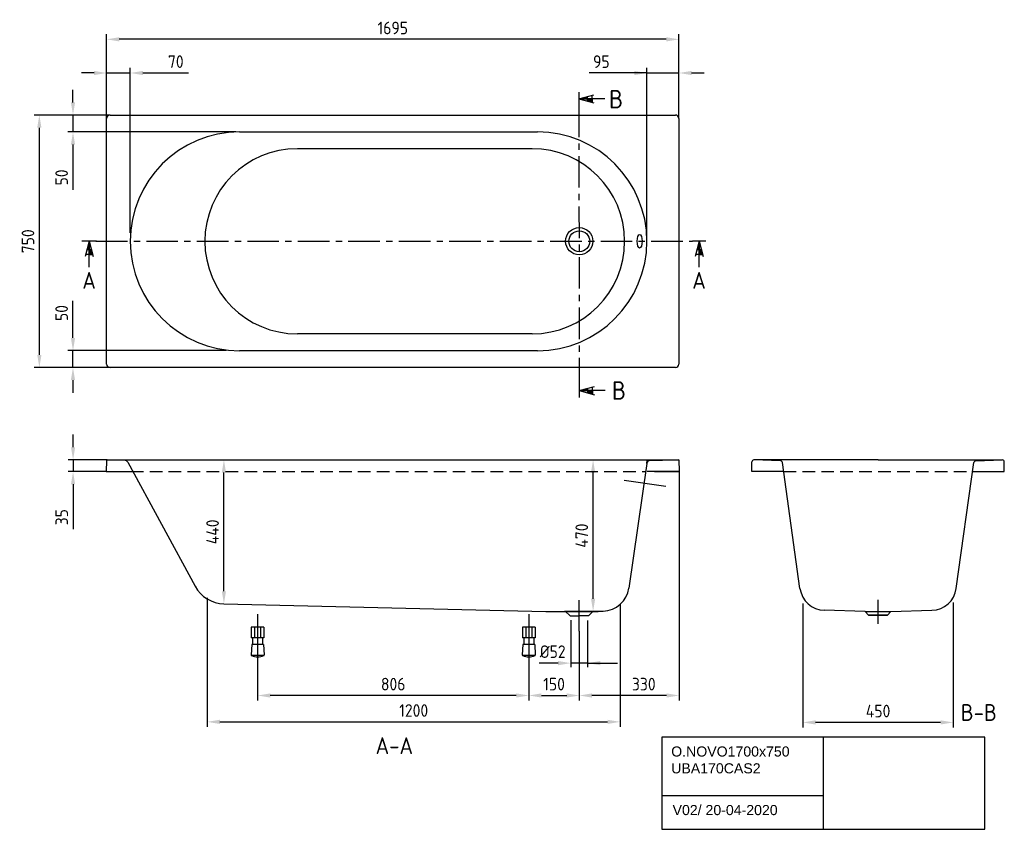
# Model space of a CAD drawing. Extents: x 177 to 3102, y 199 to 2605.
import ezdxf
from ezdxf.enums import TextEntityAlignment as Align

# ---------------------------------------------------------------- set-up
doc = ezdxf.new("R2010")
doc.units = 0
doc.header["$LTSCALE"] = 75
doc.header["$MEASUREMENT"] = 0
doc.header["$PDMODE"] = 3
doc.linetypes.add('CENTER', pattern=[2, 1.25, -0.25, 0.25, -0.25])
doc.linetypes.add('DASHED', pattern=[0.75, 0.5, -0.25])
doc.layers.get('Defpoints').update_dxf_attribs({"linetype": 'CONTINUOUS'})
for name, color, linetype in [('BEMATING', 7, 'CONTINUOUS'), ('HARTLIJN', 7, 'CENTER'), ('HULPLIJN', 7, 'DASHED'), ('PEN1', 7, 'CONTINUOUS'), ('PEN2', 7, 'CONTINUOUS')]:
    doc.layers.add(name, color=color, linetype=linetype)
doc.styles.add('ISO', font='ISO')
doc.styles.add('iso_text', font='isocp.shx')
doc.dimstyles.new('BEMATING15', dxfattribs={"dimscale": 15, "dimtxt": 2.5, "dimasz": 2.5, "dimexe": 1, "dimexo": 1, "dimgap": 1, "dimtad": 1, "dimdec": 1, "dimdsep": 46, "dimtxsty": 'ISO', "dimcen": 0, "dimclrd": 7, "dimclre": 7, "dimclrt": 7, "dimadec": 0, "dimazin": 0, "dimtfac": 0.714286, "dimtmove": 0, "dimatfit": 3, "dimfxl": 1, "dimtvp": 0.857143, "dimtolj": 1, "dimarcsym": 0})
doc.dimstyles.new('H2_5OS15', dxfattribs={"dimscale": 15, "dimtxt": 2.5, "dimasz": 2.5, "dimexe": 1, "dimexo": 0, "dimgap": 1, "dimtad": 1, "dimdec": 0, "dimdsep": 46, "dimtxsty": 'ISO', "dimcen": 0, "dimdle": 1.3, "dimclrd": 256, "dimclre": 256, "dimclrt": 7, "dimadec": 0, "dimazin": 0, "dimtfac": 0.714286, "dimtmove": 0, "dimatfit": 3, "dimfxl": 1, "dimtvp": 1, "dimtolj": 1, "dimarcsym": 0})

# ---------------------------------------------------------------- blocks, each defined once
blk = doc.blocks.new('*D0')
at = {"layer": 'BEMATING', "lineweight": -2}
for p, q in [((734.106645, 886.975305), (734.106645, 503.374027)), ((1960.910667, 867.861094), (1960.910667, 503.374027)), ((771.606645, 518.374027), (1923.410667, 518.374027))]:
    blk.add_line(p, q, dxfattribs=at)
at = {"layer": 'BEMATING'}
for points in [[(771.606645, 524.624027), (771.606645, 512.124027), (734.106645, 518.374027)], [(1923.410667, 524.624027), (1923.410667, 512.124027), (1960.910667, 518.374027)]]:
    blk.add_solid(points, dxfattribs=at)
at = {"layer": 'Defpoints', "color": 0}
for p in [(734.106645, 886.975305), (1960.910667, 867.861094), (1960.910667, 518.374027)]:
    blk.add_point(p, dxfattribs=at)
at = {"layer": 'BEMATING', "color": 7, "insert": (1347.508656, 552.124027), "char_height": 37.5, "attachment_point": 5, "style": 'ISO'}
blk.add_mtext('\\A1;1200', dxfattribs=at)
blk = doc.blocks.new('*D1')
at = {"layer": 'BEMATING', "lineweight": -2}
for p, q in [((883.745009, 690.95808), (883.745009, 581.781292)), ((1689.441807, 690.95808), (1689.441807, 581.781292)), ((1651.941807, 596.781292), (921.245009, 596.781292))]:
    blk.add_line(p, q, dxfattribs=at)
at = {"layer": 'BEMATING'}
for points in [[(921.245009, 603.031292), (921.245009, 590.531292), (883.745009, 596.781292)], [(1651.941807, 603.031292), (1651.941807, 590.531292), (1689.441807, 596.781292)]]:
    blk.add_solid(points, dxfattribs=at)
at = {"layer": 'Defpoints', "color": 0}
for p in [(883.745009, 690.95808), (1689.441807, 690.95808), (883.745009, 596.781292)]:
    blk.add_point(p, dxfattribs=at)
at = {"layer": 'BEMATING', "color": 7, "insert": (1286.593408, 630.531292), "char_height": 37.5, "attachment_point": 5, "style": 'ISO'}
blk.add_mtext('\\A1;806', dxfattribs=at)
blk = doc.blocks.new('*D2')
at = {"layer": 'Defpoints', "color": 0}
for p in [(435.337232, 2546.241241), (435.337232, 2311.241241), (2135.337232, 2311.241241)]:
    blk.add_point(p, dxfattribs=at)
at = {"layer": 'PEN1', "lineweight": -2}
for p, q in [((435.337232, 2311.241241), (435.337232, 2561.241241)), ((2097.837232, 2546.241241), (472.837232, 2546.241241)), ((2135.337232, 2311.241241), (2135.337232, 2561.241241))]:
    blk.add_line(p, q, dxfattribs=at)
at = {"layer": 'PEN1'}
for points in [[(472.837232, 2552.491241), (472.837232, 2539.991241), (435.337232, 2546.241241)], [(2097.837232, 2552.491241), (2097.837232, 2539.991241), (2135.337232, 2546.241241)]]:
    blk.add_solid(points, dxfattribs=at)
at = {"layer": 'PEN1', "color": 7, "insert": (1285.337232, 2579.991241), "char_height": 37.5, "attachment_point": 5, "style": 'ISO'}
blk.add_mtext('\\A1;1695', dxfattribs=at)
blk = doc.blocks.new('*D3')
at = {"layer": 'BEMATING', "lineweight": -2}
for p, q in [((335.56155, 1334.281292), (335.56155, 1371.781292)), ((437.268609, 1296.781292), (320.56155, 1296.781292)), ((335.56155, 1296.781292), (335.56155, 1261.781292)), ((434.115005, 1261.781292), (320.56155, 1261.781292)), ((335.56155, 1224.281292), (335.56155, 1091.334864))]:
    blk.add_line(p, q, dxfattribs=at)
at = {"layer": 'BEMATING'}
for points in [[(329.31155, 1334.281292), (341.81155, 1334.281292), (335.56155, 1296.781292)], [(329.31155, 1224.281292), (341.81155, 1224.281292), (335.56155, 1261.781292)]]:
    blk.add_solid(points, dxfattribs=at)
at = {"layer": 'Defpoints', "color": 0}
for p in [(335.56155, 1296.781292), (437.268609, 1296.781292), (434.115005, 1261.781292)]:
    blk.add_point(p, dxfattribs=at)
at = {"layer": 'BEMATING', "color": 7, "insert": (301.81155, 1126.42415), "char_height": 37.5, "attachment_point": 5, "rotation": 90, "style": 'ISO'}
blk.add_mtext('\\A1;35', dxfattribs=at)
blk = doc.blocks.new('*D4')
at = {"layer": 'Defpoints', "color": 0}
for p in [(783.745009, 1296.781292), (783.745009, 1296.781292), (783.745009, 869.115574)]:
    blk.add_point(p, dxfattribs=at)
at = {"layer": 'PEN1', "color": 7, "lineweight": -2}
blk.add_line((783.745009, 906.615574), (783.745009, 1259.281292), dxfattribs=at)
at = {"layer": 'PEN1', "color": 7}
for points in [[(777.495009, 1259.281292), (789.995009, 1259.281292), (783.745009, 1296.781292)], [(777.495009, 906.615574), (789.995009, 906.615574), (783.745009, 869.115574)]]:
    blk.add_solid(points, dxfattribs=at)
at = {"layer": 'PEN1', "color": 7, "insert": (749.995009, 1082.948433), "char_height": 37.5, "attachment_point": 5, "rotation": 90, "style": 'ISO'}
blk.add_mtext('\\A1;440', dxfattribs=at)
blk = doc.blocks.new('*D5')
at = {"layer": 'Defpoints', "color": 0}
for p in [(235.337232, 2321.241241), (445.337232, 2321.241241), (445.337232, 1571.241241)]:
    blk.add_point(p, dxfattribs=at)
at = {"layer": 'PEN1', "lineweight": -2}
for p, q in [((445.337232, 2321.241241), (220.337232, 2321.241241)), ((235.337232, 1608.741241), (235.337232, 2283.741241)), ((445.337232, 1571.241241), (220.337232, 1571.241241))]:
    blk.add_line(p, q, dxfattribs=at)
at = {"layer": 'PEN1'}
for points in [[(229.087232, 2283.741241), (241.587232, 2283.741241), (235.337232, 2321.241241)], [(229.087232, 1608.741241), (241.587232, 1608.741241), (235.337232, 1571.241241)]]:
    blk.add_solid(points, dxfattribs=at)
at = {"layer": 'PEN1', "color": 7, "insert": (201.587232, 1946.241241), "char_height": 37.5, "attachment_point": 5, "rotation": 90, "style": 'ISO'}
blk.add_mtext('\\A1;750', dxfattribs=at)
blk = doc.blocks.new('*D6')
at = {"layer": 'BEMATING', "lineweight": -2}
for p, q in [((435.337232, 2344.241241), (435.337232, 2461.241241)), ((505.337232, 1971.241241), (505.337232, 2461.241241)), ((397.837232, 2446.241241), (360.337232, 2446.241241)), ((435.337232, 2446.241241), (505.337232, 2446.241241)), ((542.837232, 2446.241241), (678.462232, 2446.241241))]:
    blk.add_line(p, q, dxfattribs=at)
at = {"layer": 'BEMATING'}
for points in [[(397.837232, 2452.491241), (397.837232, 2439.991241), (435.337232, 2446.241241)], [(542.837232, 2452.491241), (542.837232, 2439.991241), (505.337232, 2446.241241)]]:
    blk.add_solid(points, dxfattribs=at)
at = {"layer": 'Defpoints', "color": 0}
for p in [(435.337232, 2446.241241), (435.337232, 2344.241241), (505.337232, 1971.241241)]:
    blk.add_point(p, dxfattribs=at)
at = {"layer": 'BEMATING', "color": 7, "insert": (640.694375, 2479.991241), "char_height": 37.5, "attachment_point": 5, "style": 'ISO'}
blk.add_mtext('\\A1;70', dxfattribs=at)
blk = doc.blocks.new('*D7')
at = {"layer": 'Defpoints', "color": 0}
for p in [(335.337232, 1621.620221), (790.262605, 1621.620221), (445.337232, 1571.241241)]:
    blk.add_point(p, dxfattribs=at)
at = {"layer": 'PEN1', "lineweight": -2}
for p, q in [((335.337232, 1659.120221), (335.337232, 1769.477364)), ((790.262605, 1621.620221), (320.337232, 1621.620221)), ((335.337232, 1571.241241), (335.337232, 1621.620221)), ((445.337232, 1571.241241), (320.337232, 1571.241241)), ((335.337232, 1533.741241), (335.337232, 1496.241241))]:
    blk.add_line(p, q, dxfattribs=at)
at = {"layer": 'PEN1'}
for points in [[(329.087232, 1659.120221), (341.587232, 1659.120221), (335.337232, 1621.620221)], [(329.087232, 1533.741241), (341.587232, 1533.741241), (335.337232, 1571.241241)]]:
    blk.add_solid(points, dxfattribs=at)
at = {"layer": 'PEN1', "color": 7, "insert": (301.587232, 1733.048792), "char_height": 37.5, "attachment_point": 5, "rotation": 90, "style": 'ISO'}
blk.add_mtext('\\A1;50', dxfattribs=at)
blk = doc.blocks.new('*D8')
at = {"layer": 'Defpoints', "color": 0}
for p in [(335.337232, 2321.241241), (445.337232, 2321.241241), (818.997486, 2271.241241)]:
    blk.add_point(p, dxfattribs=at)
at = {"layer": 'PEN1', "lineweight": -2}
for p, q in [((335.337232, 2358.741241), (335.337232, 2396.241241)), ((445.337232, 2321.241241), (320.337232, 2321.241241)), ((335.337232, 2321.241241), (335.337232, 2271.241241)), ((818.997486, 2271.241241), (320.337232, 2271.241241)), ((335.337232, 2233.741241), (335.337232, 2099.455527))]:
    blk.add_line(p, q, dxfattribs=at)
at = {"layer": 'PEN1'}
for points in [[(329.087232, 2358.741241), (341.587232, 2358.741241), (335.337232, 2321.241241)], [(329.087232, 2233.741241), (341.587232, 2233.741241), (335.337232, 2271.241241)]]:
    blk.add_solid(points, dxfattribs=at)
at = {"layer": 'PEN1', "color": 7, "insert": (301.587232, 2135.884098), "char_height": 37.5, "attachment_point": 5, "rotation": 90, "style": 'ISO'}
blk.add_mtext('\\A1;50', dxfattribs=at)
blk = doc.blocks.new('*D9')
at = {"layer": 'BEMATING', "lineweight": -2}
for p, q in [((2136.035647, 1261.781292), (2136.035647, 581.781292)), ((1839.441807, 787.720341), (1839.441807, 581.781292)), ((2098.535647, 596.781292), (1876.941807, 596.781292))]:
    blk.add_line(p, q, dxfattribs=at)
at = {"layer": 'BEMATING'}
for points in [[(1876.941807, 603.031292), (1876.941807, 590.531292), (1839.441807, 596.781292)], [(2098.535647, 603.031292), (2098.535647, 590.531292), (2136.035647, 596.781292)]]:
    blk.add_solid(points, dxfattribs=at)
at = {"layer": 'Defpoints', "color": 0}
for p in [(2136.035647, 1261.781292), (1839.441807, 787.720341), (1839.441807, 596.781292)]:
    blk.add_point(p, dxfattribs=at)
at = {"layer": 'BEMATING', "color": 7, "insert": (2031.039624, 630.531292), "char_height": 37.5, "attachment_point": 5, "style": 'ISO'}
blk.add_mtext('\\A1;330', dxfattribs=at)
blk = doc.blocks.new('*D10')
at = {"layer": 'Defpoints', "color": 0}
for p in [(1740.337232, 1296.781292), (1880.449233, 1296.781292), (1740.337232, 846.781292)]:
    blk.add_point(p, dxfattribs=at)
at = {"layer": 'PEN1', "lineweight": -2}
for p, q in [((1740.337232, 1296.781292), (1895.449233, 1296.781292)), ((1880.449233, 884.281292), (1880.449233, 1259.281292)), ((1740.337232, 846.781292), (1895.449233, 846.781292))]:
    blk.add_line(p, q, dxfattribs=at)
at = {"layer": 'PEN1'}
for points in [[(1874.199233, 1259.281292), (1886.699233, 1259.281292), (1880.449233, 1296.781292)], [(1874.199233, 884.281292), (1886.699233, 884.281292), (1880.449233, 846.781292)]]:
    blk.add_solid(points, dxfattribs=at)
at = {"layer": 'PEN1', "color": 7, "insert": (1846.699233, 1071.781292), "char_height": 37.5, "attachment_point": 5, "rotation": 90, "style": 'ISO'}
blk.add_mtext('\\A1;470', dxfattribs=at)
blk = doc.blocks.new('*D11')
at = {"layer": 'BEMATING', "lineweight": -2}
for p, q in [((1839.441807, 787.720341), (1839.441807, 581.781292)), ((1689.565251, 711.725165), (1689.565251, 581.781292)), ((1727.065251, 596.781292), (1801.941807, 596.781292))]:
    blk.add_line(p, q, dxfattribs=at)
at = {"layer": 'BEMATING'}
for points in [[(1727.065251, 603.031292), (1727.065251, 590.531292), (1689.565251, 596.781292)], [(1801.941807, 603.031292), (1801.941807, 590.531292), (1839.441807, 596.781292)]]:
    blk.add_solid(points, dxfattribs=at)
at = {"layer": 'Defpoints', "color": 0}
for p in [(1839.441807, 787.720341), (1689.565251, 711.725165), (1839.441807, 596.781292)]:
    blk.add_point(p, dxfattribs=at)
at = {"layer": 'BEMATING', "color": 7, "insert": (1764.503529, 630.531292), "char_height": 37.5, "attachment_point": 5, "style": 'ISO'}
blk.add_mtext('\\A1;150', dxfattribs=at)
blk = doc.blocks.new('*D12')
at = {"layer": 'BEMATING', "lineweight": -2}
for p, q in [((2040.337232, 1938.241241), (2040.337232, 2461.241241)), ((2135.337232, 2311.241241), (2135.337232, 2461.241241)), ((2040.337232, 2446.241241), (1868.551518, 2446.241241)), ((2002.837232, 2446.241241), (1965.337232, 2446.241241)), ((2040.337232, 2446.241241), (2135.337232, 2446.241241)), ((2172.837232, 2446.241241), (2210.337232, 2446.241241))]:
    blk.add_line(p, q, dxfattribs=at)
at = {"layer": 'BEMATING'}
for points in [[(2002.837232, 2439.991241), (2002.837232, 2452.491241), (2040.337232, 2446.241241)], [(2172.837232, 2452.491241), (2172.837232, 2439.991241), (2135.337232, 2446.241241)]]:
    blk.add_solid(points, dxfattribs=at)
at = {"layer": 'Defpoints', "color": 0}
for p in [(2135.337232, 2446.241241), (2135.337232, 2311.241241), (2040.337232, 1938.241241)]:
    blk.add_point(p, dxfattribs=at)
at = {"layer": 'BEMATING', "color": 7, "insert": (1904.980089, 2479.991241), "char_height": 37.5, "attachment_point": 5, "style": 'ISO'}
blk.add_mtext('\\A1;95', dxfattribs=at)
blk = doc.blocks.new('*D25')
at = {"layer": 'Defpoints', "color": 0}
for p in [(2503.82229, 870.331371), (2950.354266, 873.28031), (2503.82229, 516.793152)]:
    blk.add_point(p, dxfattribs=at)
at = {"layer": 'PEN1', "lineweight": -2}
for p, q in [((2503.82229, 870.331371), (2503.82229, 501.793152)), ((2950.354266, 873.28031), (2950.354266, 501.793152)), ((2912.854266, 516.793152), (2541.32229, 516.793152))]:
    blk.add_line(p, q, dxfattribs=at)
at = {"layer": 'PEN1'}
for points in [[(2541.32229, 523.043152), (2541.32229, 510.543152), (2503.82229, 516.793152)], [(2912.854266, 510.543152), (2912.854266, 523.043152), (2950.354266, 516.793152)]]:
    blk.add_solid(points, dxfattribs=at)
at = {"layer": 'PEN1', "color": 7, "insert": (2727.088278, 550.543152), "char_height": 37.5, "attachment_point": 5, "style": 'ISO'}
blk.add_mtext('\\A1;450', dxfattribs=at)

msp = doc.modelspace()

# ---------------------------------------------------------------- linework, layer by layer
at = {"layer": 'BEMATING'}
for p, q in [((1837.868593, 2369.492053), (1883.077667, 2381.605788)), ((1915.049671, 2369.492053), (1837.868593, 2369.492053)), ((1837.868593, 2369.492053), (1877.468593, 2369.492053)), ((1837.868593, 2369.492053), (1883.077667, 2357.378318)), ((1863.518488, 2362.619184), (1863.518488, 2376.364921)), ((1877.468593, 2358.881265), (1877.468593, 2380.102841)), ((1877.468593, 2369.492053), (1877.468593, 2358.881265)), ((383.269806, 1946.241241), (371.156071, 1901.032166)), ((383.269806, 1869.060162), (383.269806, 1946.241241)), ((383.269806, 1946.241241), (395.383541, 1901.032166)), ((383.269806, 1946.241241), (383.269806, 1906.641241)), ((2195.337232, 1946.241241), (2183.223497, 1901.032166)), ((2195.337232, 1869.060162), (2195.337232, 1946.241241)), ((2195.337232, 1946.241241), (2195.337232, 1906.641241)), ((2195.337232, 1946.241241), (2207.450967, 1901.032166)), ((393.880594, 1906.641241), (372.659018, 1906.641241)), ((390.142675, 1920.591346), (376.396938, 1920.591346)), ((383.269806, 1906.641241), (393.880594, 1906.641241)), ((2205.94802, 1906.641241), (2184.726444, 1906.641241)), ((2202.210101, 1920.591346), (2188.464363, 1920.591346)), ((2195.337232, 1906.641241), (2205.94802, 1906.641241)), ((1839.441807, 1502.558748), (1884.650881, 1514.672483)), ((1916.622885, 1502.558748), (1839.441807, 1502.558748)), ((1839.441807, 1502.558748), (1879.041807, 1502.558748)), ((1839.441807, 1502.558748), (1884.650881, 1490.445013)), ((1865.091702, 1495.685879), (1865.091702, 1509.431617)), ((1879.041807, 1491.94796), (1879.041807, 1513.169536)), ((1879.041807, 1502.558748), (1879.041807, 1491.94796)), ((2727.088278, 1296.781292), (2358.088278, 1296.781292)), ((2727.088278, 1296.781292), (3096.088278, 1296.781292)), ((1814.117383, 820.998562), (1814.117383, 680.58923)), ((1864.117383, 819.818652), (1864.117383, 680.58923)), ((2689.088278, 846.781292), (2765.088278, 846.781292)), ((1776.617383, 692.893572), (1720.295196, 692.893572)), ((1864.117383, 692.893572), (1814.117383, 692.893572)), ((1864.117383, 692.893572), (1952.923444, 692.893572)), ((1901.617383, 692.893572), (1939.117383, 692.893572))]:
    msp.add_line(p, q, dxfattribs=at)
for points in [[(1837.868593, 2369.492053), (1863.518488, 2369.492053), (1863.518488, 2376.364921)], [(1863.518488, 2362.619184), (1863.518488, 2369.492053), (1877.468593, 2358.881265), (1877.468593, 2369.492053)], [(383.269806, 1946.241241), (383.269806, 1920.591346), (376.396938, 1920.591346)], [(2195.337232, 1946.241241), (2195.337232, 1920.591346), (2188.464363, 1920.591346)], [(390.142675, 1920.591346), (383.269806, 1920.591346), (393.880594, 1906.641241), (383.269806, 1906.641241)], [(2202.210101, 1920.591346), (2195.337232, 1920.591346), (2205.94802, 1906.641241), (2195.337232, 1906.641241)], [(1839.441807, 1502.558748), (1865.091702, 1502.558748), (1865.091702, 1509.431617)], [(1865.091702, 1495.685879), (1865.091702, 1502.558748), (1879.041807, 1491.94796), (1879.041807, 1502.558748)], [(1776.617383, 686.643572), (1776.617383, 699.143572), (1814.117383, 692.893572)], [(1901.617383, 699.143572), (1901.617383, 686.643572), (1864.117383, 692.893572)]]:
    msp.add_solid(points, dxfattribs=at)
at = {"layer": 'HARTLIJN'}
for p, q in [((1837.868593, 2349.492053), (1839.441807, 1522.558748)), ((403.269806, 1946.241241), (2175.337232, 1946.241241)), ((1839.441807, 787.720341), (1839.441807, 879.842244)), ((2727.088278, 809.393775), (2727.088278, 880.595083)), ((2727.088278, 809.393775), (2727.088278, 880.595083))]:
    msp.add_line(p, q, dxfattribs=at)
at = {"layer": 'HULPLIJN'}
for p, q in [((507.026568, 1261.781292), (2036.327055, 1261.781292)), ((2446.028689, 1261.781292), (3007.697556, 1261.781292))]:
    msp.add_line(p, q, dxfattribs=at)
at = {"layer": 'PEN1', "color": 7}
for p, q in [((435.337232, 1581.241241), (435.337232, 2311.241241)), ((445.337232, 2321.241241), (2125.337232, 2321.241241)), ((2135.337232, 2311.241241), (2135.337232, 1581.241241)), ((830.337232, 2271.241241), (1715.337232, 2271.241241)), ((1699.089478, 2221.241241), (1002.064442, 2221.241241)), ((1699.089478, 1671.241241), (1002.064442, 1671.241241)), ((1715.337232, 1621.241241), (830.337232, 1621.241241)), ((2125.337232, 1571.241241), (445.337232, 1571.241241))]:
    msp.add_line(p, q, dxfattribs=at)
at = {"layer": 'PEN1'}
for p, q in [((435.269828, 1294.851091), (434.115005, 1261.781292)), ((437.268609, 1296.781292), (2135.337232, 1296.781292)), ((490.131742, 1294.960686), (437.337493, 1296.780106)), ((498.174028, 1290.41301), (698.474051, 921.378218)), ((2039.861285, 1286.425271), (2041.045772, 1294.853337)), ((2041.045772, 1294.853337), (2133.34709, 1296.780429)), ((2135.337232, 1296.781292), (2136.559459, 1261.781292)), ((2352.088278, 1261.781292), (2352.088278, 1290.781292)), ((2436.97297, 1293.963982), (2358.088278, 1296.781292)), ((2495.066855, 914.392008), (2442.713843, 1288.701093)), ((2959.109701, 914.392008), (3011.462713, 1288.701093)), ((3017.203586, 1293.963982), (3096.088278, 1296.781292)), ((3102.088278, 1261.781292), (3102.088278, 1290.781292)), ((434.115005, 1261.781292), (507.026568, 1261.781292)), ((2039.861285, 1286.425271), (1986.755612, 916.122536)), ((2136.035647, 1261.781292), (2041.035647, 1261.781292)), ((2062.807497, 1261.781292), (2136.559459, 1261.781292)), ((2446.028689, 1261.781292), (2352.088278, 1261.781292)), ((3008.147867, 1261.781292), (3102.088278, 1261.781292)), ((2096.827495, 1217.597142), (1972.841293, 1235.022267)), ((783.745009, 869.115574), (1740.337232, 846.781292)), ((2689.088278, 846.781292), (2566.999591, 849.817463)), ((2765.088278, 846.781292), (2887.176965, 849.817463)), ((883.745009, 838.042472), (883.745009, 690.95808)), ((1689.441807, 838.042472), (1689.441807, 690.95808)), ((1880.441807, 846.781292), (1795.761389, 846.781292)), ((1810.85602, 834.367079), (1798.441807, 846.781292)), ((1812.270234, 833.781292), (1839.441807, 833.781292)), ((1866.61338, 833.781292), (1839.441807, 833.781292)), ((1868.027593, 834.367079), (1879.58608, 845.925566)), ((1879.58608, 845.925566), (1880.441807, 846.781292)), ((2699.088278, 835.867759), (2689.088278, 846.781292)), ((2699.088278, 835.867759), (2689.088278, 846.781292)), ((2699.088278, 835.867759), (2755.088278, 835.867759)), ((2755.088278, 835.867759), (2699.088278, 835.867759)), ((2755.088278, 835.867759), (2765.088278, 846.781292)), ((2755.088278, 835.867759), (2765.088278, 846.781292)), ((902.745009, 799.642903), (864.745009, 799.642903)), ((864.745009, 799.642903), (864.745009, 767.642903)), ((874.745009, 799.642903), (874.745009, 767.642903)), ((892.745009, 799.642903), (892.745009, 767.642903)), ((902.745009, 799.642903), (902.745009, 767.642903)), ((1708.441807, 799.642903), (1670.441807, 799.642903)), ((1670.441807, 799.642903), (1670.441807, 767.642903)), ((1680.441807, 799.642903), (1680.441807, 767.642903)), ((1698.441807, 799.642903), (1698.441807, 767.642903)), ((1708.441807, 799.642903), (1708.441807, 767.642903)), ((902.745009, 767.642903), (864.745009, 767.642903)), ((868.745009, 767.642903), (868.745009, 748.745669)), ((898.745009, 767.642903), (898.745009, 748.705004)), ((1708.441807, 767.642903), (1670.441807, 767.642903)), ((1674.441807, 767.642903), (1674.441807, 748.745669)), ((1704.441807, 767.642903), (1704.441807, 748.705004)), ((866.135066, 748.749206), (864.479646, 717.161912)), ((901.47884, 748.701298), (866.135066, 748.749206)), ((901.47884, 748.701298), (903.13429, 717.11344)), ((1671.831864, 748.749206), (1670.176444, 717.161912)), ((1707.175638, 748.701298), (1671.831864, 748.749206)), ((1707.175638, 748.701298), (1708.831087, 717.11344)), ((903.208421, 715.698923), (864.405731, 715.75152)), ((1708.905219, 715.698923), (1670.102528, 715.75152)), ((2084.211006, 472.511458), (2084.211006, 199.184958)), ((3044.187006, 472.511458), (2084.211006, 472.511458)), ((2564.199006, 472.511458), (2564.199006, 199.184958)), ((3044.187006, 199.184958), (3044.187006, 472.511458)), ((2084.211006, 299.182458), (2564.199006, 299.182458)), ((2084.211006, 199.184958), (3044.187006, 199.184958))]:
    msp.add_line(p, q, dxfattribs=at)
at = {"layer": 'PEN1', "color": 7}
for radius in [40.5, 31]:
    msp.add_circle((1839.441807, 1946.241241), radius, dxfattribs=at)
for centre, radius, start, end in [((445.337232, 2311.241241), 10, 90, 180), ((2125.337232, 2311.241241), 10, 0, 90), ((830.337232, 1946.241241), 325, 90, 270), ((1715.337232, 1946.241241), 325, 270, 90), ((1002.064442, 1946.241241), 275, 90, 270), ((1699.089478, 1946.241241), 275, 270, 90), ((445.337232, 1581.241241), 10, 180, 270), ((2125.337232, 1581.241241), 10, 270, 0)]:
    msp.add_arc(centre, radius, start, end, dxfattribs=at)
at = {"layer": 'PEN1'}
for centre, radius, start, end in [((437.268609, 1294.781292), 2, 88.026228, 178), ((489.787322, 1284.966619), 10, 33, 88.026228), ((2049.763966, 1285.03354), 10, 91.683713, 172), ((2133.405854, 1294.781292), 2, 2, 91.683713), ((2358.088278, 1290.781292), 6, 90, 180), ((2436.758821, 1287.967805), 6, 7.01994, 87.954592), ((3017.417735, 1287.967805), 6, 92.045408, 172.98006), ((3096.088278, 1290.781292), 6, 0, 90), ((786.362704, 969.081307), 100, 208.491663, 268.5), ((1907.56581, 927.479265), 80, 271.804003, 351.838773), ((2569.343855, 924.780817), 75, 187.962065, 268.208823), ((2884.832701, 924.780817), 75, 271.791177, 352.037935), ((1812.270234, 835.781292), 2, 225, 270), ((1866.61338, 835.781292), 2, 270, 315), ((1839.441807, 3090.406707), 2244, 271.046906, 271.077785), ((1839.441807, 3090.406707), 2244, 271.077785, 271.804003), ((866.476905, 717.05724), 2, 177, 248.307708), ((883.868143, 760.77661), 49.051445, 248.307708, 291.532036), ((901.13703, 717.008768), 2, 291.532036, 3), ((1672.173703, 717.05724), 2, 177, 248.307708), ((1689.564941, 760.77661), 49.051445, 248.307708, 291.532036), ((1706.833828, 717.008768), 2, 291.532036, 3)]:
    msp.add_arc(centre, radius, start, end, dxfattribs=at)
at = {"layer": 'PEN1', "color": 7}
msp.add_ellipse((2018.797483, 1946.241241), major_axis=(0, -20.5), ratio=0.352424, dxfattribs=at)
at = {"layer": 'PEN2'}
for p, q in [((1837.868593, 2389.492053), (1837.868593, 2369.492053)), ((1837.868593, 2369.492053), (1837.868593, 2349.492053)), ((404.921881, 1946.241241), (361.617732, 1946.241241)), ((403.269806, 1946.241241), (383.269806, 1946.241241)), ((2195.337232, 1946.241241), (2175.337232, 1946.241241)), ((2215.337232, 1946.241241), (2195.337232, 1946.241241)), ((1839.441807, 1522.558748), (1839.441807, 1502.558748)), ((1839.441807, 1502.558748), (1839.441807, 1482.558748))]:
    msp.add_line(p, q, dxfattribs=at)

# ---------------------------------------------------------------- texts
at = {"layer": 'BEMATING', "color": 7, "insert": (1760.473768, 726.982406), "char_height": 37.5, "attachment_point": 5, "style": 'ISO'}
msp.add_mtext('\\A1;{\\Fiso;%%c52}', dxfattribs=at)
at = {"layer": 'PEN1', "ltscale": 0.2, "char_height": 2.5, "width": 29.285714, "attachment_point": 1, "style": 'iso_text'}
for insert in [(1927.65992, 2395.934575), (1936.352275, 1530.400266)]:
    msp.add_mtext('{\\H22x;B}', dxfattribs=dict(at, insert=insert))
at = {"layer": 'PEN1', "char_height": 30, "attachment_point": 1, "style": 'iso_text'}
for s, insert, width in [('{\\fArial|b0|i0|c0|p34;O.NOVO1700x750\\PUBA170CAS2}', (2112.516603, 445.383119), 449.1), ('{\\fArial|b0|i0|c0|p34;V02/ 20-04-2020}', (2116.577982, 271.437158), 381.9)]:
    msp.add_mtext(s, dxfattribs=dict(at, insert=insert, width=width))
at = {"layer": 'PEN2', "style": 'ISO'}
msp.add_text('B-B', height=50, dxfattribs=at).set_placement((2972.805453, 506.213011), align=Align.BOTTOM_LEFT)
at = {"layer": 'PEN2', "style": 'ISO', "text_generation_flag": 2}
msp.add_text('A-A', height=50, dxfattribs=at).set_placement((1345.696935, 407.770108), align=Align.BOTTOM_LEFT)
for p in [(383.269806, 1829.907849), (2195.337232, 1829.907849)]:
    msp.add_attdef('A', text='', height=50, dxfattribs=at).set_placement(p, align=Align.MIDDLE)

# ---------------------------------------------------------------- dimensions: what is measured, and where the dimension line sits
at = {"layer": 'BEMATING'}
for base, p1, p2, picture, middle in [((435.337232, 2446.241241), (505.337232, 1971.241241), (435.337232, 2344.241241), '*D6', (640.694375, 2446.241241)), ((2135.337232, 2446.241241), (2040.337232, 1938.241241), (2135.337232, 2311.241241), '*D12', (1904.980089, 2446.241241))]:
    dim = msp.add_linear_dim(base=base, p1=p1, p2=p2, dimstyle='H2_5OS15', dxfattribs=at)
    dim.commit()
    dim.dimension.update_dxf_attribs({"geometry": picture, "text_midpoint": middle, "dimtype": 160})
dim = msp.add_linear_dim(base=(335.56155, 1296.781292), p1=(434.115005, 1261.781292), p2=(437.268609, 1296.781292), angle=270, dimstyle='H2_5OS15', dxfattribs=at)
dim.commit()
dim.dimension.update_dxf_attribs({"geometry": '*D3', "text_midpoint": (335.56155, 1126.42415), "dimtype": 160})
dim = msp.add_linear_dim(base=(1839.441807, 596.781292), p1=(2136.035647, 1261.781292), p2=(1839.441807, 787.720341), text='330', dimstyle='H2_5OS15', dxfattribs=at)
dim.commit()
dim.dimension.update_dxf_attribs({"geometry": '*D9', "text_midpoint": (2031.039624, 596.781292), "dimtype": 160})
dim = msp.add_linear_dim(base=(1960.910667, 518.374027), p1=(734.106645, 886.975305), p2=(1960.910667, 867.861094), text='1200', dimstyle='H2_5OS15', dxfattribs=at)
dim.commit()
dim.dimension.update_dxf_attribs({"geometry": '*D0', "text_midpoint": (1347.508656, 552.124027)})
for base, p1, p2, picture, middle in [((1839.441807, 596.781292), (1689.565251, 711.725165), (1839.441807, 787.720341), '*D11', (1764.503529, 630.531292)), ((883.745009, 596.781292), (1689.441807, 690.95808), (883.745009, 690.95808), '*D1', (1286.593408, 630.531292))]:
    dim = msp.add_linear_dim(base=base, p1=p1, p2=p2, dimstyle='H2_5OS15', dxfattribs=at)
    dim.commit()
    dim.dimension.update_dxf_attribs({"geometry": picture, "text_midpoint": middle})
at = {"layer": 'PEN1'}
dim = msp.add_linear_dim(base=(435.337232, 2546.241241), p1=(2135.337232, 2311.241241), p2=(435.337232, 2311.241241), text='1695', dimstyle='H2_5OS15', dxfattribs=at)
dim.commit()
dim.dimension.update_dxf_attribs({"geometry": '*D2', "text_midpoint": (1285.337232, 2579.991241)})
dim = msp.add_linear_dim(base=(335.337232, 2321.241241), p1=(818.997486, 2271.241241), p2=(445.337232, 2321.241241), angle=90, dimstyle='H2_5OS15', dxfattribs=at)
dim.commit()
dim.dimension.update_dxf_attribs({"geometry": '*D8', "text_midpoint": (335.337232, 2135.884098), "dimtype": 160})
for base, p2, picture, middle in [((235.337232, 2321.241241), (445.337232, 2321.241241), '*D5', (201.587232, 1946.241241)), ((335.337232, 1621.620221), (790.262605, 1621.620221), '*D7', (301.587232, 1733.048792))]:
    dim = msp.add_linear_dim(base=base, p1=(445.337232, 1571.241241), p2=p2, angle=90, dimstyle='H2_5OS15', dxfattribs=at)
    dim.commit()
    dim.dimension.update_dxf_attribs({"geometry": picture, "text_midpoint": middle})
for base, p1, p2, text, dimstyle, picture, middle in [((783.745009, 1296.781292), (783.745009, 869.115574), (783.745009, 1296.781292), '440', 'BEMATING15', '*D4', (783.745009, 1082.948433)), ((1880.449233, 1296.781292), (1740.337232, 846.781292), (1740.337232, 1296.781292), '470', 'H2_5OS15', '*D10', (1880.449233, 1071.781292))]:
    dim = msp.add_linear_dim(base=base, p1=p1, p2=p2, angle=90, text=text, dimstyle=dimstyle, dxfattribs=at)
    dim.commit()
    dim.dimension.update_dxf_attribs({"geometry": picture, "text_midpoint": middle, "dimtype": 160})
dim = msp.add_linear_dim(base=(2503.82229, 516.793152), p1=(2950.354266, 873.28031), p2=(2503.82229, 870.331371), text='450', dimstyle='H2_5OS15', override={"dimlfac": 1, "dimtxsty": 'ISO', "dimsah": 1, "dimtolj": 1}, dxfattribs=at)
dim.commit()
dim.dimension.update_dxf_attribs({"geometry": '*D25', "text_midpoint": (2727.088278, 550.543152)})

doc.saveas('drawing.dxf')
